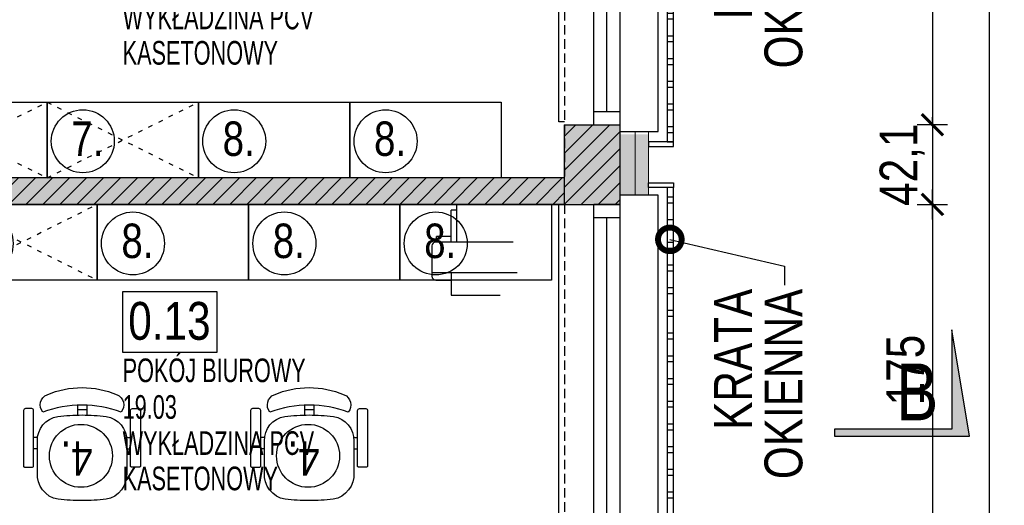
# Model space of a CAD drawing. Header units: millimetres. Extents: x 76192 to 88546, y 19309 to 25840.
# Tile 43 of 61: x 88026 to 88546, y 20222 to 20479. Entities that reach past the tile are written whole.
import ezdxf
from ezdxf import colors
from ezdxf.entities.mleader import LeaderData, LeaderLine
from ezdxf.math import Vec2, Vec3

# ---------------------------------------------------------------- set-up
doc = ezdxf.new("R2010")
doc.units = ezdxf.units.MM
for name, pattern in [('ACAD_ISO03W100', [30, 12, -18]), ('DASHED', [0.75, 0.5, -0.25]), ('DASHEDX2', [38.1, 25.4, -12.7])]:
    doc.linetypes.add(name, pattern=pattern)
doc.layers.get('DEFPOINTS').update_dxf_attribs({"lineweight": 9})
for name, color, linetype in [('_AAB_PRZERYWANE', 153, 'DASHEDX2'), ('_AAB_TABELKI_OPIS', 1, 'Continuous'), ('_AAB_WYPOSAŻENIE', 193, 'Continuous'), ('_HSA_HATCH_WYPEŁNIENIA_PRZEGRÓD', 205, 'Continuous'), ('_HSA_NUMERACJA POMIESZCZEN', 43, 'Continuous'), ('_HSA_OPIS', 43, 'Continuous'), ('_HSA_STOLARKA_ZEWNĘTRZNA', 132, 'Continuous'), ('_HSA_WIDOKOWE', 1, 'Continuous'), ('_HSA_WIDOKOWE_CIENKIE', 8, 'Continuous'), ('_HSA_WYM_100', 141, 'Continuous'), ('_HSA_WYPOSAŻENIE', 193, 'Continuous'), ('_HSA_ŚCIANY_DZIAŁOWE', 6, 'Continuous'), ('_HSA_ŚCIANY_MUROWANE', 4, 'Continuous')]:
    doc.layers.add(name, color=color, linetype=linetype)
doc.layers.add('_HSA_IZOLACJA_TERMICZNA', color=2, linetype='Continuous', lineweight=5)
doc.layers.add('A- stolarka', color=221, linetype='Continuous', lineweight=20)
doc.layers.add('_HSA_NUMERACJA POMIESZCZEN POMOC', color=7, linetype='Continuous', true_color=0x38940a, plot=False)
doc.layers.add('_HSA_POWIERZCHNIA_UŻYTKOWA', color=115, linetype='DASHED', plot=False)
doc.layers.add('_HSA_UWAGI', color=50, linetype='Continuous', plot=False)
doc.styles.add('ARIAL_100', font='Arial.ttf', dxfattribs={"width": 0.8, "height": 20})
doc.styles.add('ARIAL_30', font='Arial.ttf', dxfattribs={"width": 0.8, "height": 7})
doc.styles.add('ARIAL_50', font='Arial Narrow.ttf', dxfattribs={"width": 0.8, "height": 10})
doc.linetypes.add('BATTING', pattern='A,0.00254,-2.54,[134,ltypeshp.shx,S=2.54,R=0,X=-2.54,Y=0],-5.08,[134,ltypeshp.shx,S=2.54,R=180,X=2.54,Y=0],-2.54', length=10.16254)
doc.dimstyles.new('WYM_WEWN_100', dxfattribs={"dimtxt": 20, "dimasz": 2, "dimexe": 10, "dimexo": 0, "dimgap": 4, "dimtad": 1, "dimdec": 1, "dimrnd": 0.1, "dimtxsty": 'ARIAL_100', "dimblk": 'Wym-03', "dimcen": 0, "dimdle": 10, "dimse1": 1, "dimse2": 1, "dimclrt": 256, "dimazin": 2, "dimtfac": 1, "dimtdec": 1, "dimtix": 1, "dimtmove": 2, "dimatfit": 0, "dimfxl": 1, "dimtolj": 1, "dimtzin": 0, "dimarcsym": 0})

# ---------------------------------------------------------------- blocks, each defined once
blk = doc.blocks.new('A$C5C2E07A2')
blk.add_hatch(color=256).paths.add_polyline_path([(0, 10), (0, 0), (190, 0), (165, 150), (165, 10)])
blk.add_lwpolyline([(0, 10), (0, 0), (190, 0), (165, 150), (165, 10), (0, 10)])
blk = doc.blocks.new('*U225')
at = {"linetype": 'ByBlock', "ltscale": 10}
for p, q in [((0, 14), (175, 14)), ((0, 0), (0, 14)), ((7, 0), (7, 14)), ((168, 14), (168, 0)), ((175, 14), (175, 0)), ((7, 7), (168, 7)), ((0, 0), (175, 0))]:
    blk.add_line(p, q, dxfattribs=at)
blk = doc.blocks.new('A$Cbb3937aa')
for points in [[(0, 197.94), (13.11, 197.94), (13.11, 195.46), (0, 195.46)], [(13.11, 195.46), (9.9, 195.46), (9.9, 2.48), (13.11, 2.48)], [(9.9, 187.44), (13.11, 187.44), (13.11, 190.37), (9.9, 190.37)], [(9.9, 175.44), (13.11, 175.44), (13.11, 178.37), (9.9, 178.37)], [(9.9, 163.44), (13.11, 163.44), (13.11, 166.37), (9.9, 166.37)], [(9.9, 151.44), (13.11, 151.44), (13.11, 154.37), (9.9, 154.37)], [(9.9, 139.44), (13.11, 139.44), (13.11, 142.37), (9.9, 142.37)], [(9.9, 127.44), (13.11, 127.44), (13.11, 130.37), (9.9, 130.37)], [(9.9, 115.44), (13.11, 115.44), (13.11, 118.37), (9.9, 118.37)], [(9.9, 103.44), (13.11, 103.44), (13.11, 106.37), (9.9, 106.37)], [(9.9, 91.44), (13.11, 91.44), (13.11, 94.37), (9.9, 94.37)], [(9.9, 79.44), (13.11, 79.44), (13.11, 82.37), (9.9, 82.37)], [(9.9, 67.44), (13.11, 67.44), (13.11, 70.37), (9.9, 70.37)], [(9.9, 55.44), (13.11, 55.44), (13.11, 58.37), (9.9, 58.37)], [(9.9, 43.44), (13.11, 43.44), (13.11, 46.37), (9.9, 46.37)], [(9.9, 31.44), (13.11, 31.44), (13.11, 34.37), (9.9, 34.37)], [(9.9, 19.44), (13.11, 19.44), (13.11, 22.37), (9.9, 22.37)], [(9.9, 7.44), (13.11, 7.44), (13.11, 10.37), (9.9, 10.37)], [(0, 0), (13.11, 0), (13.11, 2.48), (0, 2.48)]]:
    blk.add_lwpolyline(points, close=True)
blk = doc.blocks.new('KRZO')
at = {"color": 0}
for p, q in [((-23.6, -27.3), (-25.6, -27.3)), ((23.6, -27.3), (25.6, -27.3)), ((-23.53, -33.3), (-25.6, -33.3)), ((23.53, -33.3), (25.6, -33.3)), ((-2.46, -50.38), (-2.46, -45.2)), ((2.46, -50.38), (2.46, -45.2))]:
    blk.add_line(p, q, dxfattribs=at)
for points in [[(0, 0, 0.028526), (-12.69, -0.67, 0.385652), (-23.6, -14.7), (-23.6, -31.4, 0.383693), (-12.8, -44.4, 0.032317), (0, -45.23, 0.032317), (12.8, -44.4, 0.383693), (23.6, -31.4), (23.6, -14.7, 0.385652), (12.69, -0.67, 0.028526)], [(-29.9, -48.6, -0.414214), (-30.9, -47.6), (-30.9, -46.6), (-30.9, -18.2, -0.414214), (-30.4, -17.7), (-26.1, -17.7, -0.414214), (-25.6, -18.2), (-25.6, -47.6, -0.414214), (-26.6, -48.6), (-28.9, -48.6)], [(29.9, -48.6, 0.414214), (30.9, -47.6), (30.9, -46.6), (30.9, -18.2, 0.414214), (30.4, -17.7), (26.1, -17.7, 0.414214), (25.6, -18.2), (25.6, -47.6, 0.414214), (26.6, -48.6), (28.9, -48.6)], [(0, -59.73, 0.099829), (18.48, -55.96, 0.505402), (20.7, -46.8, -0.087014), (0, -50.43, -0.087014), (-20.7, -46.8, 0.505402), (-18.48, -55.96, 0.099829)]]:
    blk.add_lwpolyline(points, format="xyb", close=True, dxfattribs=at)
blk.add_lwpolyline([(2.46, -48), (0, -48), (-2.46, -48)], dxfattribs=at)
blk = doc.blocks.new('krzesło biur')
at = {"layer": '_AAB_TABELKI_OPIS'}
blk.add_circle((0.57, -23.64), 16.65, dxfattribs=at)
at = {"layer": '_AAB_WYPOSAŻENIE', "xscale": -1, "rotation": 359.9999999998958}
blk.add_blockref('KRZO', (0, 0), dxfattribs=at)
at = {"layer": '_AAB_TABELKI_OPIS', "insert": (-5.53, -13.16), "char_height": 18.2, "attachment_point": 1, "style": 'ARIAL_30'}
blk.add_mtext_dynamic_manual_height_columns('4.', width=375.4118, gutter_width=5850.55, heights=[0], dxfattribs=at)
blk = doc.blocks.new('szafka_80x40')
at = {"layer": '_AAB_PRZERYWANE', "linetype": 'ACAD_ISO03W100', "ltscale": 0.2}
for points in [[(0, 40), (80, 0)], [(0, 0), (80, 40)]]:
    blk.add_lwpolyline(points, dxfattribs=at)
at = {"layer": '_AAB_TABELKI_OPIS'}
blk.add_circle((18.91, 19.34), 16.65, dxfattribs=at)
at = {"layer": '_AAB_WYPOSAŻENIE'}
blk.add_lwpolyline([(0, 40), (80, 40), (80, 0), (0, 0)], close=True, dxfattribs=at)
at = {"layer": '_AAB_TABELKI_OPIS', "insert": (12.8, 29.82), "char_height": 18.2, "attachment_point": 1, "style": 'ARIAL_30'}
blk.add_mtext_dynamic_manual_height_columns('7.', width=375.4118, gutter_width=5850.55, heights=[0], dxfattribs=at)
blk = doc.blocks.new('szafka_niska_80x40')
at = {"layer": '_AAB_TABELKI_OPIS'}
blk.add_circle((18.91, 19.34), 16.65, dxfattribs=at)
at = {"layer": '_AAB_WYPOSAŻENIE'}
blk.add_lwpolyline([(0, 40), (80, 40), (80, 0), (0, 0)], close=True, dxfattribs=at)
at = {"layer": '_AAB_TABELKI_OPIS', "insert": (12.8, 29.82), "char_height": 18.2, "attachment_point": 1, "style": 'ARIAL_30'}
blk.add_mtext_dynamic_manual_height_columns('8.', width=375.4118, gutter_width=5850.55, heights=[0], dxfattribs=at)
blk = doc.blocks.new('NUMERACJA_POMIESZCZEŃ_200')
blk.add_lwpolyline([(50, 31.85), (0, 31.85), (0, 0), (50, 0)], close=True)
at = {"style": 'ARIAL_100', "width": 0.8}
blk.add_attdef('OPIS_TABELKA', (2.96, 6.47), '', height=20, dxfattribs=at)
at = {"layer": '_HSA_NUMERACJA POMIESZCZEN POMOC', "style": 'ARIAL_50', "width": 0.8}
for tag, p in [('NAZWA', (0, -15.93)), ('POWIERZCHNIA', (0, -35.3)), ('POSADZKA', (0, -54.39)), ('SUFIT', (0, -73.08))]:
    blk.add_attdef(tag, p, '', height=12.5, dxfattribs=at)
blk = doc.blocks.new('_DotSmall')
at = {"color": 0, "linetype": 'ByBlock', "const_width": 0.5}
blk.add_lwpolyline([(-0.0625, 0, 1), (0.0625, 0, 1)], format="xyb", close=True, dxfattribs=at)
blk = doc.blocks.new('Wym-03')
for p, q in [((0, 4), (0, -4)), ((-4, 0), (4, 0))]:
    blk.add_line(p, q)
blk.add_lwpolyline([(-2.83, -2.83, 0.8, 0.8, 0), (2.83, 2.83, 0.05, 0.05, 0)], format="xyseb")
blk = doc.blocks.new('*D714')
at = {"layer": '_HSA_WYM_100', "color": 0, "lineweight": -2}
blk.add_line((88508.19, 20595.92), (88508.19, 20424.92), dxfattribs=at)
at = {"layer": 'DEFPOINTS', "color": 0}
for p in [(88343.19, 20597.92), (88343.19, 20422.92), (88508.19, 20422.92)]:
    blk.add_point(p, dxfattribs=at)
at = {"layer": '_HSA_WYM_100', "color": 0, "lineweight": -2, "xscale": 2, "yscale": 2, "zscale": 2}
for p, rotation in [((88508.19, 20597.92), 90), ((88508.19, 20422.92), 270)]:
    blk.add_blockref('Wym-03', p, dxfattribs=dict(at, rotation=rotation))
at = {"layer": '_HSA_WYM_100', "insert": (88493.97, 20510.42), "char_height": 20, "attachment_point": 5, "rotation": 90, "style": 'ARIAL_100'}
blk.add_mtext('\\A1;175', dxfattribs=at)
blk = doc.blocks.new('*D715')
at = {"layer": '_HSA_WYM_100', "color": 0, "lineweight": -2}
for p, q in [((88508.19, 20424.92), (88508.19, 20426.92)), ((88508.19, 20422.92), (88508.19, 20380.8)), ((88508.19, 20378.8), (88508.19, 20376.8))]:
    blk.add_line(p, q, dxfattribs=at)
at = {"layer": 'DEFPOINTS', "color": 0}
for p in [(88343.19, 20422.92), (88343.19, 20380.8), (88508.19, 20380.8)]:
    blk.add_point(p, dxfattribs=at)
at = {"layer": '_HSA_WYM_100', "color": 0, "lineweight": -2, "xscale": 2, "yscale": 2, "zscale": 2}
for p, rotation in [((88508.19, 20422.92), 270), ((88508.19, 20380.8), 90)]:
    blk.add_blockref('Wym-03', p, dxfattribs=dict(at, rotation=rotation))
at = {"layer": '_HSA_WYM_100', "insert": (88492.17, 20401.86), "char_height": 20, "attachment_point": 5, "rotation": 90, "style": 'ARIAL_100'}
blk.add_mtext('\\A1;42,1', dxfattribs=at)
blk = doc.blocks.new('*D716')
at = {"layer": '_HSA_WYM_100', "color": 0, "lineweight": -2}
blk.add_line((88508.19, 20378.8), (88508.19, 20207.8), dxfattribs=at)
at = {"layer": 'DEFPOINTS', "color": 0}
for p in [(88343.19, 20380.8), (88343.19, 20205.8), (88508.19, 20205.8)]:
    blk.add_point(p, dxfattribs=at)
at = {"layer": '_HSA_WYM_100', "color": 0, "lineweight": -2, "xscale": 2, "yscale": 2, "zscale": 2}
for p, rotation in [((88508.19, 20380.8), 90), ((88508.19, 20205.8), 270)]:
    blk.add_blockref('Wym-03', p, dxfattribs=dict(at, rotation=rotation))
at = {"layer": '_HSA_WYM_100', "insert": (88493.97, 20293.3), "char_height": 20, "attachment_point": 5, "rotation": 90, "style": 'ARIAL_100'}
blk.add_mtext('\\A1;175', dxfattribs=at)
blk = doc.blocks.new('*D722')
at = {"layer": '_HSA_WYM_100', "color": 0, "lineweight": -2}
blk.add_line((88538.19, 23251.53), (88538.19, 19529.42), dxfattribs=at)
at = {"layer": 'DEFPOINTS', "color": 0}
for p in [(88358.19, 23253.53), (88358.19, 19527.42), (88538.19, 19527.42)]:
    blk.add_point(p, dxfattribs=at)
at = {"layer": '_HSA_WYM_100', "color": 0, "lineweight": -2, "xscale": 2, "yscale": 2, "zscale": 2}
for p, rotation in [((88538.19, 23253.53), 90), ((88538.19, 19527.42), 270)]:
    blk.add_blockref('Wym-03', p, dxfattribs=dict(at, rotation=rotation))
at = {"layer": '_HSA_WYM_100', "insert": (88522.17, 21390.48), "char_height": 20, "attachment_point": 5, "rotation": 90, "style": 'ARIAL_100'}
blk.add_mtext('\\A1;3726,1', dxfattribs=at)

msp = doc.modelspace()

# ---------------------------------------------------------------- hatches: boundary and pattern name
at = {"layer": '_HSA_HATCH_WYPEŁNIENIA_PRZEGRÓD'}
h = msp.add_hatch(dxfattribs=at)
h.set_pattern_fill('ANSI31', color=256, scale=2, style=0)
h.set_pattern_definition([(45, (16000, 0), (-4.49012806, 4.49012806), [])])
h.paths.add_polyline_path([(88313.81, 22610.64), (88271.81, 22610.64), (88271.81, 22579.64), (88313.81, 22579.64)])
h.paths.add_polyline_path([(88343.19, 22384.17), (88313.81, 22384.17), (88313.81, 22310.42), (88343.19, 22310.42)])
h.paths.add_polyline_path([(88343.19, 21990.42), (88313.81, 21990.42), (88313.81, 21905.42), (88343.19, 21905.42)])
h.paths.add_polyline_path([(88343.19, 21730.42), (88313.81, 21730.42), (88313.81, 21619.24), (88343.19, 21619.24)])
h.paths.add_polyline_path([(88343.19, 21444.24), (88313.81, 21444.24), (88313.81, 21335.52), (88343.19, 21335.52)])
h.paths.add_polyline_path([(88313.81, 21406.25), (88263.81, 21406.25), (88263.81, 21370.53), (88313.81, 21370.53)])
h.paths.add_polyline_path([(88343.19, 21160.52), (88313.81, 21160.52), (88313.81, 21085.42), (88343.19, 21085.42)])
h.paths.add_polyline_path([(88343.19, 20910.42), (88313.81, 20910.42), (88313.81, 20749.35), (88343.19, 20749.35)])
h.paths.add_polyline_path([(88313.81, 20792.64), (88278.81, 20792.64), (88278.81, 20760.64), (88313.81, 20760.64)])
h.paths.add_polyline_path([(88343.19, 20639.35), (88313.81, 20639.35), (88313.81, 20597.92), (88343.19, 20597.92)])
h.paths.add_polyline_path([(88343.19, 20422.92), (88313.81, 20422.92), (88313.81, 20380.8), (88343.19, 20380.8)])
h.paths.add_polyline_path([(88313.81, 20205.8), (88278.81, 20205.8), (88278.81, 20172.8), (88313.81, 20172.8)])
h.paths.add_polyline_path([(80845.6, 25016.02), (85067.47, 25016.02), (85067.47, 25839.79), (80845.6, 25839.79)], flags=9)
h.paths.add_polyline_path([(86952.22, 20405.4), (87041.05, 20405.4), (87041.05, 20433.52), (86952.22, 20433.52)], flags=9)
h = msp.add_hatch(color=256, dxfattribs=at)
h.paths.add_polyline_path([(88278.81, 20205.8), (88278.81, 20172.8), (88313.81, 20172.8), (88313.81, 20205.8)])
h.paths.add_polyline_path([(88313.81, 20422.92), (88313.81, 20380.8), (88343.19, 20380.8), (88343.19, 20385.8), (88358.19, 20385.8), (88358.19, 20417.92), (88343.19, 20417.92), (88343.19, 20422.92)])
h.paths.add_polyline_path([(88313.81, 20639.35), (88313.81, 20597.92), (88343.19, 20597.92), (88343.19, 20602.92), (88358.19, 20602.92), (88358.19, 20633.42), (88343.19, 20633.42), (88343.19, 20639.35)])
h.paths.add_polyline_path([(88313.81, 20910.42), (88313.81, 20792.64), (88278.81, 20792.64), (88278.81, 20760.64), (88313.81, 20760.64), (88313.81, 20749.35), (88343.19, 20749.35), (88343.19, 20755.42), (88358.19, 20755.42), (88358.19, 20905.42), (88343.19, 20905.42), (88343.19, 20910.42)])
h.paths.add_polyline_path([(88313.81, 21160.52), (88313.81, 21085.42), (88343.19, 21085.42), (88343.19, 21090.42), (88358.19, 21090.42), (88358.19, 21155.52), (88343.19, 21155.52), (88343.19, 21160.52)])
h.paths.add_polyline_path([(88313.81, 21444.24), (88313.81, 21406.25), (88263.81, 21406.25), (88263.81, 21370.53), (88313.81, 21370.53), (88313.81, 21335.52), (88343.19, 21335.52), (88343.19, 21340.52), (88358.19, 21340.52), (88358.19, 21439.24), (88343.19, 21439.24), (88343.19, 21444.24)])
h.paths.add_polyline_path([(88313.81, 21730.42), (88313.81, 21619.24), (88343.19, 21619.24), (88343.19, 21624.24), (88358.19, 21624.24), (88358.19, 21725.42), (88343.19, 21725.42), (88343.19, 21730.42)])
h.paths.add_polyline_path([(88313.81, 21990.42), (88313.81, 21905.42), (88343.19, 21905.42), (88343.19, 21910.42), (88358.19, 21910.42), (88358.19, 21985.42), (88343.19, 21985.42), (88343.19, 21990.42)])
h.paths.add_polyline_path([(88313.81, 22384.17), (88343.19, 22384.17), (88343.19, 22379.17), (88358.19, 22379.17), (88358.19, 22317.15), (88343.19, 22317.15), (88343.19, 22310.42), (88313.81, 22310.42)])
h = msp.add_hatch(color=256, dxfattribs=at)
h.paths.add_polyline_path([(87908.74, 21358.65), (87928.74, 21358.65), (87928.74, 21344.65), (87908.74, 21344.65)], flags=16)
h.paths.add_polyline_path([(87908.74, 21316.2), (87928.74, 21316.2), (87928.74, 21302.2), (87908.74, 21302.2)], flags=16)
h.paths.add_polyline_path([(88313.81, 21127.88), (87901.81, 21127.88), (87901.81, 21195.11), (87886.81, 21195.11), (87886.81, 21074.05), (87901.81, 21074.05), (87901.81, 21112.88), (88313.81, 21112.88)])
h.paths.add_polyline_path([(87908.74, 20911.72), (87908.74, 20925.72), (87928.74, 20925.72), (87928.74, 20911.72)], flags=16)
h.paths.add_polyline_path([(87908.74, 20412), (87925.74, 20412), (87925.74, 20398), (87925.74, 20380.88), (88313.81, 20380.88), (88313.81, 20394.88), (87928.84, 20394.88), (87928.84, 20455.93), (87901.81, 20455.93), (87901.81, 20470.05), (87886.81, 20470.05), (87886.81, 20362.05), (87901.81, 20362.05), (87901.81, 20380.88), (87908.74, 20380.88), (87908.74, 20398)])
h.paths.add_polyline_path([(87908.74, 20419.22), (87908.74, 20433.22), (87925.74, 20433.22), (87925.74, 20419.22)], flags=16)
h.paths.add_polyline_path([(88030.4, 19892.85), (88050.4, 19892.85), (88050.4, 19878.85), (88030.4, 19878.85)], flags=16)
h.paths.add_polyline_path([(88030.4, 19873.19), (88050.4, 19873.19), (88050.4, 19859.19), (88030.4, 19859.19)], flags=16)
h.paths.add_polyline_path([(88030.4, 19851.62), (88050.4, 19851.62), (88050.4, 19837.62), (88030.4, 19837.62)], flags=16)
h.paths.add_polyline_path([(87706.81, 20039.88), (87706.81, 20024.88)])
h.paths.add_polyline_path([(87804.66, 19781.42), (87713.81, 19781.42), (87713.81, 19766.42), (87804.66, 19766.42)])
h.paths.add_polyline_path([(87886.81, 20835.05), (87901.81, 20835.05), (87901.81, 20873.38), (87908.74, 20873.38), (87908.74, 20890.5), (87908.74, 20904.5), (87928.74, 20904.5), (87928.74, 20890.5), (87928.74, 20872.38), (88313.81, 20872.38), (88313.81, 20888.38), (87931.84, 20888.38), (87931.84, 20943.43), (87901.81, 20943.43), (87901.81, 20963.05), (87886.81, 20963.05)])
h.paths.add_polyline_path([(87853.81, 21394.88), (87853.81, 21379.88), (87886.81, 21379.88), (87886.81, 21337.42), (87908.74, 21337.42), (87928.74, 21337.42), (87928.74, 21323.42), (87908.74, 21323.42), (87886.81, 21323.42), (87886.81, 21297.11), (87934.49, 21297.11), (87934.49, 21379.88), (88263.81, 21379.88), (88263.81, 21394.88), (87928.74, 21394.88), (87928.74, 21379.88), (87928.74, 21365.88), (87908.74, 21365.88), (87908.74, 21379.88), (87908.74, 21394.88)])
h.paths.add_polyline_path([(87751.81, 21379.88), (87751.81, 21394.88), (87706.81, 21394.88), (87706.81, 21468.86), (87691.81, 21468.86), (87691.81, 21312.01), (87706.81, 21312.01), (87706.81, 21379.88)])
h.paths.add_polyline_path([(87901.81, 20124.42), (87901.81, 20238.88), (87886.81, 20238.88), (87886.81, 20124.42)])
h.paths.add_polyline_path([(87901.81, 20589.05), (87901.81, 20733.05), (87886.81, 20733.05), (87886.81, 20589.05)])
h.paths.add_polyline_path([(87919.81, 19896.42), (87907.81, 19896.42), (87907.81, 19851.42), (87919.81, 19851.42)])
h.paths.add_polyline_path([(87886.81, 19911.42), (87926.81, 19911.42), (87926.81, 19935.95), (87916.48, 19935.95), (87896.48, 19935.95), (87896.48, 19949.95), (87916.48, 19949.95), (87926.81, 19949.95), (87926.81, 19975.26), (87907.81, 19975.26), (87907.81, 20039.88), (87886.92, 20039.88), (87886.92, 20024.88), (87886.81, 20024.88), (87886.81, 19969.6), (87896.48, 19969.6), (87916.48, 19969.6), (87916.48, 19955.6), (87896.48, 19955.6), (87886.81, 19955.6), (87886.81, 19928.37), (87896.48, 19928.37), (87916.48, 19928.37), (87916.48, 19914.37), (87896.48, 19914.37), (87886.81, 19914.37)])
h.paths.add_polyline_path([(88023.81, 19911.42), (88023.81, 19829.83), (88059.54, 19829.83), (88059.54, 19896.42), (88313.81, 19896.42), (88313.81, 19911.42)])
h.paths.add_polyline_path([(87801.81, 19896.42), (87789.81, 19896.42), (87789.81, 19851.42), (87801.81, 19851.42)])
h.paths.add_polyline_path([(88008.81, 19766.42), (88008.81, 19781.42), (87894.66, 19781.42), (87894.66, 19766.42)])
h = msp.add_hatch(dxfattribs=at)
h.set_pattern_fill('ANSI31', color=256, scale=2, angle=-1e-13, style=0)
h.paths.add_polyline_path([(87905.74, 20412), (87925.74, 20412), (87925.74, 20380.88), (88313.81, 20380.88), (88313.81, 20394.88), (87928.84, 20394.88), (87928.84, 20455.93), (87901.81, 20455.93), (87901.81, 20470.05), (87886.81, 20470.05), (87886.81, 20362.05), (87901.81, 20362.05), (87901.81, 20380.88), (87905.74, 20380.88), (87905.74, 20412)], is_closed=False)
h.paths.add_polyline_path([(87905.74, 20433.22), (87925.74, 20433.22), (87925.74, 20419.22), (87905.74, 20419.22), (87905.74, 20433.22)], is_closed=False, flags=16)

# ---------------------------------------------------------------- linework, layer by layer
at = {"layer": '_HSA_IZOLACJA_TERMICZNA', "linetype": 'BATTING', "ltscale": 0.1}
msp.add_line((88351.19, 20419.42), (88351.19, 20385.8), dxfattribs=at)
at = {"layer": '_HSA_IZOLACJA_TERMICZNA', "ltscale": 0.1}
msp.add_line((88358.19, 20419.42), (88358.19, 20385.8), dxfattribs=at)
at = {"layer": '_HSA_POWIERZCHNIA_UŻYTKOWA', "ltscale": 10}
for points in [[(87901.81, 20872.38), (88313.81, 20872.38), (88313.81, 20792.64), (88278.81, 20792.64), (88278.81, 20760.64), (88313.81, 20760.64), (88313.81, 20394.88), (87928.84, 20394.88), (87928.84, 20455.93), (87901.81, 20455.93)], [(87901.81, 20380.88), (88313.81, 20380.88), (88313.81, 20205.8), (88278.81, 20205.8), (88278.81, 20172.8), (88313.81, 20172.8), (88313.81, 19911.42), (87926.81, 19911.42), (87926.81, 19975.26), (87907.81, 19975.26), (87907.81, 20039.88), (87901.81, 20039.88)]]:
    msp.add_lwpolyline(points, close=True, dxfattribs=at)
at = {"layer": '_HSA_WIDOKOWE'}
for points in [[(88343.19, 20419.42), (88363.19, 20419.42), (88363.19, 20602.92), (88343.19, 20602.92)], [(88313.81, 20424.42), (88310.81, 20424.42), (88310.81, 20597.92), (88313.81, 20597.92)], [(88343.19, 20200.8), (88363.19, 20200.8), (88363.19, 20385.8), (88343.19, 20385.8)], [(88313.81, 20205.8), (88310.81, 20205.8), (88310.81, 20380.8), (88313.81, 20380.8)]]:
    msp.add_lwpolyline(points, dxfattribs=at)
at = {"layer": '_HSA_WYPOSAŻENIE'}
for p, q in [((88253.81, 20360.88), (88253.81, 20377.88)), ((88256.81, 20377.88), (88253.81, 20377.88)), ((88256.81, 20360.88), (88256.81, 20380.88)), ((88279.81, 20380.88), (88256.81, 20380.88)), ((88286.7, 20360.88), (88245.7, 20360.88)), ((88246.2, 20360.88), (88246.2, 20363.88)), ((88253.81, 20363.88), (88246.2, 20363.88)), ((88243.7, 20358.88), (88243.7, 20342.88)), ((88243.7, 20344.92), (88288.7, 20344.92)), ((88253.81, 20344.92), (88253.81, 20332.92)), ((88245.7, 20340.88), (88253.81, 20340.88)), ((88253.81, 20332.92), (88279.81, 20332.92))]:
    msp.add_line(p, q, dxfattribs=at)
for centre, start, end in [((88245.7, 20358.88), 90, 180), ((88245.7, 20342.88), 180, 270)]:
    msp.add_arc(centre, 2, start, end, dxfattribs=at)
at = {"layer": '_HSA_ŚCIANY_DZIAŁOWE'}
for p, q in [((88313.81, 20394.88), (87928.84, 20394.88)), ((88313.81, 20380.88), (87925.74, 20380.88))]:
    msp.add_line(p, q, dxfattribs=at)
at = {"layer": '_HSA_ŚCIANY_MUROWANE'}
for p, q in [((88313.81, 20422.92), (88343.19, 20422.92)), ((88313.81, 20380.8), (88313.81, 20422.92)), ((88343.19, 20380.8), (88343.19, 20422.92)), ((88313.81, 20380.8), (88343.19, 20380.8))]:
    msp.add_line(p, q, dxfattribs=at)
at = {"layer": 'A- stolarka'}
msp.add_lwpolyline([(88343.19, 20380.8), (88328.19, 20380.8)], dxfattribs=at)

# ---------------------------------------------------------------- block references
at = {"layer": '_HSA_NUMERACJA POMIESZCZEN', "linetype": 'Continuous'}
for p, values in [((88080.27, 20527.82), {'SUFIT': 'KASETONOWY', 'POSADZKA': 'WYKŁADZINA PCV', 'POWIERZCHNIA': '19.40', 'NAZWA': 'POKÓJ BIUROWY', 'OPIS_TABELKA': '0.12'}), ((88080.27, 20302.82), {'SUFIT': 'KASETONOWY', 'POSADZKA': 'WYKŁADZINA PCV', 'POWIERZCHNIA': '19.03', 'NAZWA': 'POKÓJ BIUROWY', 'OPIS_TABELKA': '0.13'})]:
    msp.add_blockref('NUMERACJA_POMIESZCZEŃ_200', p, dxfattribs=at).add_auto_attribs(values)
at = {"layer": '_HSA_STOLARKA_ZEWNĘTRZNA', "xscale": -1, "rotation": 270}
for p in [(88329.19, 20422.92), (88329.19, 20205.8)]:
    msp.add_blockref('*U225', p, dxfattribs=at)
at = {"layer": '_HSA_UWAGI', "linetype": 'Continuous', "xscale": 0.3750000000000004, "yscale": 0.3750000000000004, "zscale": 0.3750000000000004}
msp.add_blockref('A$C5C2E07A2', (88456.52, 20258.32), dxfattribs=at)
at = {"layer": '_HSA_WIDOKOWE_CIENKIE', "ltscale": 10}
for p in [(88358.19, 20411.45), (88358.19, 20194.33)]:
    msp.add_blockref('A$Cbb3937aa', p, dxfattribs=at)
at = {"layer": '_HSA_WYPOSAŻENIE'}
for name, p in [('szafka_80x40', (87960.31, 20394.88)), ('szafka_80x40', (88040.31, 20394.88)), ('szafka_niska_80x40', (88120.31, 20394.88)), ('szafka_niska_80x40', (88200.31, 20394.88)), ('szafka_80x40', (87986.81, 20340.88)), ('szafka_niska_80x40', (88066.81, 20340.88)), ('szafka_niska_80x40', (88146.81, 20340.88)), ('szafka_niska_80x40', (88226.81, 20340.88))]:
    msp.add_blockref(name, p, dxfattribs=at)
at = {"layer": '_HSA_WYPOSAŻENIE', "rotation": 180}
for p in [(88058.81, 20224.3), (88178.81, 20224.3)]:
    msp.add_blockref('krzesło biur', p, dxfattribs=at)

# ---------------------------------------------------------------- texts
at = {"layer": '_HSA_UWAGI', "insert": (88511.33, 20296.75), "char_height": 30, "attachment_point": 3, "style": 'ARIAL_100'}
msp.add_mtext_dynamic_manual_height_columns('B', width=123.646, gutter_width=100, heights=[0], dxfattribs=at)

# ---------------------------------------------------------------- dimensions: what is measured, and where the dimension line sits
at = {"layer": '_HSA_WYM_100'}
dim = msp.add_aligned_dim(p1=(88358.19, 23253.53), p2=(88358.19, 19527.42), distance=180, dimstyle='WYM_WEWN_100', dxfattribs=at)
dim.commit()
dim.dimension.update_dxf_attribs({"geometry": '*D722', "text_midpoint": (88522.17, 21390.48)})
for base, p1, p2, picture, middle in [((88508.19, 20422.92), (88343.19, 20597.92), (88343.19, 20422.92), '*D714', (88493.97, 20510.42)), ((88508.19, 20380.8), (88343.19, 20422.92), (88343.19, 20380.8), '*D715', (88492.17, 20401.86)), ((88508.19, 20205.8), (88343.19, 20380.8), (88343.19, 20205.8), '*D716', (88493.97, 20293.3))]:
    dim = msp.add_linear_dim(base=base, p1=p1, p2=p2, angle=270, dimstyle='WYM_WEWN_100', dxfattribs=at)
    dim.commit()
    dim.dimension.update_dxf_attribs({"geometry": picture, "text_midpoint": middle})

# ---------------------------------------------------------------- leaders
at = {"layer": '_HSA_OPIS'}
ml = msp.add_multileader_mtext('Standard', dxfattribs=at)
ml.set_content('KRATA\\POKIENNA', color=256, style='ARIAL_100')
ml.set_leader_properties()
ml.set_arrow_properties(name='DOTSMALL')
ml.build(insert=Vec2(0, 0))
ml.multileader.update_dxf_attribs({"text_right_attachment_type": 3, "dogleg_length": 10, "arrow_head_size": 25})
ctx = ml.context
ctx.base_point, ctx.char_height, ctx.arrow_head_size, ctx.plane_origin, ctx.plane_x_axis, ctx.plane_y_axis = Vec3(88402.96, 20604.29), 20, 25, Vec3(87577.05, 19971.43), Vec3(0, 1), Vec3(-1, 0)
ctx.right_attachment, ctx.text_align_type = 3, 2
notes = []
notes.append((ctx, [(0, (1, 1, 0), (88429.98, 20717.85), (0, -1), 10, [(0, [(88369.43, 20731.98)], 0, [])])]))
ctx.mtext.insert, ctx.mtext.text_direction, ctx.mtext.rotation, ctx.mtext.width, ctx.mtext.defined_height, ctx.mtext.alignment, ctx.mtext.line_spacing_factor = Vec3(88392.79, 20705.85), Vec3(0, 1), 1.570796, 329.0821, 173.28, 3, 0.8
ml = msp.add_multileader_mtext('Standard', dxfattribs=at)
ml.set_content('KRATA\\POKIENNA', color=256, style='ARIAL_100')
ml.set_leader_properties()
ml.set_arrow_properties(name='DOTSMALL')
ml.build(insert=Vec2(0, 0))
ml.multileader.update_dxf_attribs({"text_right_attachment_type": 3, "dogleg_length": 10, "arrow_head_size": 25})
ctx = ml.context
ctx.base_point, ctx.char_height, ctx.arrow_head_size, ctx.plane_origin, ctx.plane_x_axis, ctx.plane_y_axis = Vec3(88402.96, 20451.79), 20, 25, Vec3(87577.05, 19818.93), Vec3(0, 1), Vec3(-1, 0)
ctx.right_attachment, ctx.text_align_type = 3, 2
notes.append((ctx, [(0, (1, 1, 0), (88429.98, 20565.35), (0, -1), 10, [(0, [(88369.43, 20579.48)], 0, [])])]))
ctx.mtext.insert, ctx.mtext.text_direction, ctx.mtext.rotation, ctx.mtext.width, ctx.mtext.defined_height, ctx.mtext.alignment, ctx.mtext.line_spacing_factor = Vec3(88392.79, 20553.35), Vec3(0, 1), 1.570796, 329.0821, 173.28, 3, 0.8
ml = msp.add_multileader_mtext('Standard', dxfattribs=at)
ml.set_content('KRATA\\POKIENNA', color=256, style='ARIAL_100')
ml.set_leader_properties()
ml.set_arrow_properties(name='DOTSMALL')
ml.build(insert=Vec2(0, 0))
ml.multileader.update_dxf_attribs({"text_right_attachment_type": 3, "dogleg_length": 10, "arrow_head_size": 25})
ctx = ml.context
ctx.base_point, ctx.char_height, ctx.arrow_head_size, ctx.plane_origin, ctx.plane_x_axis, ctx.plane_y_axis = Vec3(88402.96, 20234.67), 20, 25, Vec3(87577.05, 19601.8), Vec3(0, 1), Vec3(-1, 0)
ctx.right_attachment, ctx.text_align_type = 3, 2
notes.append((ctx, [(0, (1, 1, 0), (88429.98, 20348.22), (0, -1), 10, [(0, [(88369.43, 20362.36)], 0, [])])]))
ctx.mtext.insert, ctx.mtext.text_direction, ctx.mtext.rotation, ctx.mtext.width, ctx.mtext.defined_height, ctx.mtext.alignment, ctx.mtext.line_spacing_factor = Vec3(88392.79, 20336.22), Vec3(0, 1), 1.570796, 329.0821, 173.28, 3, 0.8
for ctx, leaders in notes:
    for number, flags, end, landing, length, lines in leaders:
        leader = LeaderData()
        leader.index, (leader.has_last_leader_line, leader.has_dogleg_vector, leader.attachment_direction) = number, flags
        leader.last_leader_point, leader.dogleg_vector, leader.dogleg_length = Vec3(end), Vec3(landing), length
        for number, points, colour, breaks in lines:
            line = LeaderLine()
            line.index, line.vertices, line.color, line.breaks = number, Vec3.list(points), colors.encode_raw_color(colour), breaks
            leader.lines.append(line)
        ctx.leaders.append(leader)

doc.saveas('drawing.dxf')
